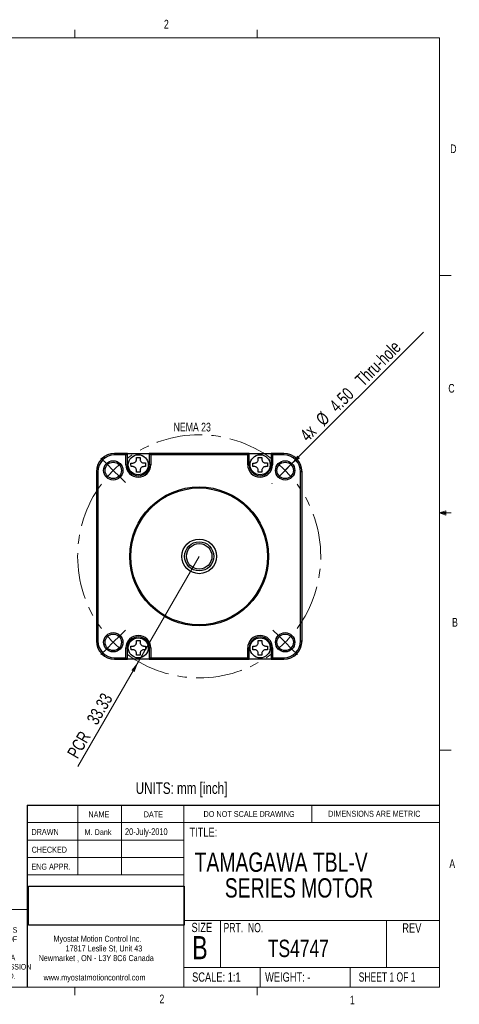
# Model space of a CAD drawing. Header units: millimetres. Extents: x 11 to 421, y 5 to 275.
# Tile 8 of 8: x 301 to 421, y 5 to 275. Entities that reach past the tile are written whole.
import ezdxf

# ---------------------------------------------------------------- set-up
doc = ezdxf.new("R2010")
doc.units = ezdxf.units.MM
doc.linetypes.add('CENTERX2', pattern=[20.32, 12.7, -2.54, 2.54, -2.54])
doc.styles.add('SLDTEXTSTYLE0', font='TXT', dxfattribs={"width": 0.75})
doc.styles.add('SLDTEXTSTYLE1', font='TXT', dxfattribs={"width": 0.694444})
doc.styles.add('SLDTEXTSTYLE2', font='TXT', dxfattribs={"width": 0.6875})
doc.dimstyles.new('SLDDIMSTYLE3', dxfattribs={"dimtxt": 3.5, "dimasz": 3, "dimexe": 0, "dimexo": 0.0625, "dimgap": 0.875, "dimtad": 2, "dimrnd": 1e-09, "dimzin": 4, "dimdsep": 46, "dimtxsty": 'SLDTEXTSTYLE0', "dimsah": 1, "dimcen": 0.09, "dimadec": 0, "dimazin": 0, "dimtfac": 1, "dimtmove": 0, "dimatfit": 3, "dimfxl": 1, "dimtolj": 1, "dimtzin": 12, "dimarcsym": 0})
doc.dimstyles.new('SLDDIMSTYLE4', dxfattribs={"dimtxt": 3.5, "dimasz": 3, "dimexe": 0, "dimexo": 0.0625, "dimgap": 0.875, "dimtad": 2, "dimrnd": 1e-09, "dimzin": 12, "dimdsep": 46, "dimtxsty": 'SLDTEXTSTYLE0', "dimsah": 1, "dimcen": 0.09, "dimadec": 0, "dimazin": 0, "dimtfac": 1, "dimtofl": 0, "dimtmove": 0, "dimatfit": 3, "dimfxl": 1, "dimtolj": 1, "dimtzin": 12, "dimarcsym": 0})
picture_1 = doc.add_image_def('image1.bmp', size_in_pixel=(202, 51))

# ---------------------------------------------------------------- blocks, each defined once
blk = doc.blocks.new('SW_NOTE_0')
at = {"color": 0, "linetype": 'Continuous', "lineweight": 0, "char_height": 1.651, "attachment_point": 1, "style": 'SLDTEXTSTYLE0'}
for s, insert in [('Myostat Motion Control Inc.', (0, 2.13)), ('17817 Leslie St, Unit 43', (3.32, -0.52)), ('Newmarket , ON - L3Y 8C6 Canada', (-4.09, -3.17)), ('www.myostatmotioncontrol.com', (-2.73, -8.48))]:
    blk.add_mtext(s, dxfattribs=dict(at, insert=insert))
blk = doc.blocks.new('SW_NOTE_1')
at = {"color": 0, "linetype": 'Continuous', "lineweight": 0, "char_height": 1.524, "attachment_point": 1, "style": 'SLDTEXTSTYLE0'}
for s, insert in [('THE INFORMATION CONTAINED IN THIS', (0, 1.96)), ('DRAWING IS THE SOLE PROPERTY OF', (1, -0.56)), ('MYOSTAT MOTION CONTROL INC. ', (1.67, -3.08)), ('ANY REPRODUCTION IN PART OR AS A', (-0.04, -5.61)), ('WHOLE WITHOUT THE WRITTEN PERMISSION', (-1.91, -8.13)), ('OF COOLMUSCLE INC. IS PROHIBITED.', (0.37, -10.66))]:
    blk.add_mtext(s, dxfattribs=dict(at, insert=insert))
blk = doc.blocks.new('SW_NOTE_2')
at = {"color": 0, "linetype": 'Continuous', "lineweight": 0, "char_height": 5.2917, "attachment_point": 1, "style": 'SLDTEXTSTYLE0'}
for s, insert in [('TAMAGAWA TBL-V ', (0, 6.82)), ('SERIES MOTOR', (8.29, -0.23))]:
    blk.add_mtext(s, dxfattribs=dict(at, insert=insert))
blk = doc.blocks.new('*D11')
at = {"color": 7, "linetype": 'Continuous', "lineweight": 0}
for q in [(411.55, 189.61), (372.03, 150.09)]:
    blk.add_line((375.21, 153.28), q, dxfattribs=at)
blk.add_solid([(375.21, 153.28), (377.69, 155.04), (376.98, 155.75)], dxfattribs=at)
at = {"color": 7, "linetype": 'Continuous', "lineweight": 0, "char_height": 3.5, "attachment_point": 1, "rotation": 45, "style": 'SLDTEXTSTYLE0'}
for s, insert in [(' Thru-hole', (391.84, 176.27)), ('4.50', (385.44, 169.87)), ('%%c', (381.71, 166.14)), ('4x ', (377.34, 161.85))]:
    blk.add_mtext(s, dxfattribs=dict(at, insert=insert))
blk = doc.blocks.new('*D12')
at = {"color": 7, "linetype": 'Continuous', "lineweight": 0}
for q in [(350.05, 128.12), (316.79, 70.5)]:
    blk.add_line((333.39, 99.25), q, dxfattribs=at)
blk.add_solid([(333.39, 99.25), (331.45, 96.9), (332.32, 96.4)], dxfattribs=at)
at = {"color": 7, "linetype": 'Continuous', "lineweight": 0, "char_height": 3.5, "attachment_point": 1, "rotation": 60, "style": 'SLDTEXTSTYLE0'}
for s, insert in [('33.33', (319.02, 83.37)), ('PCR ', (313.68, 74.13))]:
    blk.add_mtext(s, dxfattribs=dict(at, insert=insert))
blk = doc.blocks.new('SW_CENTERMARKSYMBOL_0')
at = {"color": 0, "linetype": 'Continuous', "lineweight": 0}
for p, q in [((-1.77, 1.77), (-3.36, 3.36)), ((50.68, 3.54), (50.78, 3.64)), ((0, 0), (-1.77, 1.77)), ((0, 0), (1.77, -1.77)), ((47.14, 0), (45.37, -1.77)), ((47.14, 0), (48.91, 1.77)), ((1.77, -1.77), (3.36, -3.36)), ((43.6, -3.54), (43.5, -3.64)), ((0, -47.14), (1.77, -45.37)), ((1.77, -45.37), (3.36, -43.78)), ((45.37, -45.37), (43.78, -43.78)), ((47.14, -47.14), (45.37, -45.37)), ((0, -47.14), (-1.77, -48.91)), ((47.14, -47.14), (48.91, -48.91)), ((-1.77, -48.91), (-3.36, -50.5)), ((48.91, -48.91), (50.5, -50.5))]:
    blk.add_line(p, q, dxfattribs=at)
at = {"color": 0, "linetype": 'CENTERX2', "lineweight": 0}
for start, end in [(53.5944, 126.4056), (143.5944, 216.4056), (323.5944, 36.4056), (233.5944, 306.4056)]:
    blk.add_arc((23.57, -23.57), 33.33, start, end, dxfattribs=at)
at = {"color": 0, "linetype": 'Continuous', "lineweight": 0}
for start, end in [(135, 139.2972), (130.7028, 135), (45, 49.2972), (40.7028, 45), (220.7028, 225), (315, 319.2972), (225, 229.2972), (310.7028, 315)]:
    blk.add_arc((23.57, -23.57), 33.33, start, end, dxfattribs=at)

msp = doc.modelspace()

# ---------------------------------------------------------------- linework, layer by layer
at = {"color": 7, "linetype": 'Continuous', "lineweight": 0}
for p, q in [((15.907, 270.309), (415.957, 270.309)), ((315.938, 270.309), (315.938, 272.463)), ((365.944, 270.309), (365.944, 272.463)), ((415.957, 9.959), (415.957, 270.309)), ((415.957, 205.112), (419.132, 205.112)), ((415.957, 140.025), (417.663, 140.635)), ((417.663, 140.635), (417.663, 139.451)), ((415.957, 140.025), (417.663, 140.254)), ((415.957, 140.025), (419.132, 140.025)), ((415.957, 140.025), (417.663, 139.451)), ((415.957, 140.025), (417.663, 139.763)), ((415.957, 74.937), (419.132, 74.937)), ((316.817, 59.853), (316.817, 40.803)), ((328.717, 59.853), (328.717, 40.803)), ((345.885, 59.853), (345.885, 9.959)), ((380.921, 55.091), (380.921, 59.853)), ((302.919, 55.091), (415.957, 55.091)), ((302.919, 50.328), (345.885, 50.328)), ((302.919, 45.566), (345.885, 45.566)), ((345.885, 40.803), (302.919, 40.803)), ((302.919, 31.278), (259.953, 31.278)), ((345.885, 28.243), (415.957, 28.243)), ((355.932, 28.243), (355.932, 15.366)), ((401.43, 28.243), (401.43, 15.366)), ((345.885, 15.366), (415.957, 15.366)), ((366.793, 15.366), (366.793, 9.959)), ((391.48, 15.366), (391.48, 9.959)), ((415.957, 9.959), (15.907, 9.959)), ((315.938, 9.959), (315.938, 7.805)), ((365.944, 9.959), (365.944, 7.805))]:
    msp.add_line(p, q, dxfattribs=at)
at = {"color": 7, "linetype": 'Continuous', "lineweight": 30}
for p, q in [((326.852, 155.915), (326.852, 156.315)), ((330.352, 156.315), (326.852, 156.315)), ((329.952, 155.915), (326.852, 155.915)), ((329.952, 155.915), (330.352, 156.315)), ((329.952, 153.215), (329.952, 155.915)), ((330.352, 153.215), (330.352, 156.315)), ((330.352, 156.315), (336.352, 156.315)), ((336.752, 155.915), (336.352, 156.315)), ((336.352, 156.315), (336.352, 153.215)), ((363.752, 156.315), (336.352, 156.315)), ((336.752, 155.915), (336.752, 153.215)), ((363.352, 155.915), (336.752, 155.915)), ((363.352, 155.915), (363.752, 156.315)), ((363.352, 153.215), (363.352, 155.915)), ((363.752, 153.215), (363.752, 156.315)), ((363.752, 156.315), (369.752, 156.315)), ((370.152, 155.915), (369.752, 156.315)), ((369.752, 156.315), (369.752, 153.215)), ((373.252, 156.315), (369.752, 156.315)), ((370.152, 155.915), (370.152, 153.215)), ((373.252, 155.915), (370.152, 155.915)), ((373.252, 155.915), (373.252, 156.315)), ((322.252, 151.315), (321.852, 151.315)), ((321.852, 151.315), (321.852, 104.915)), ((322.252, 151.315), (322.252, 104.915)), ((329.952, 153.215), (330.352, 153.215)), ((336.752, 153.215), (336.352, 153.215)), ((363.352, 153.215), (363.752, 153.215)), ((370.152, 153.215), (369.752, 153.215)), ((377.852, 104.915), (377.852, 151.315)), ((378.252, 151.315), (377.852, 151.315)), ((378.252, 104.915), (378.252, 151.315)), ((322.252, 104.915), (321.852, 104.915)), ((329.952, 100.315), (329.952, 103.015)), ((329.952, 103.015), (330.352, 103.015)), ((330.352, 99.915), (330.352, 103.015)), ((336.752, 103.015), (336.352, 103.015)), ((336.352, 103.015), (336.352, 99.915)), ((336.752, 103.015), (336.752, 100.315)), ((363.352, 103.015), (363.752, 103.015)), ((363.352, 100.315), (363.352, 103.015)), ((363.752, 99.915), (363.752, 103.015)), ((370.152, 103.015), (369.752, 103.015)), ((369.752, 103.015), (369.752, 99.915)), ((370.152, 103.015), (370.152, 100.315)), ((377.852, 104.915), (378.252, 104.915)), ((326.852, 100.315), (326.852, 99.915)), ((326.852, 100.315), (329.952, 100.315)), ((326.852, 99.915), (330.352, 99.915)), ((329.952, 100.315), (330.352, 99.915)), ((336.352, 99.915), (330.352, 99.915)), ((336.752, 100.315), (336.352, 99.915)), ((336.352, 99.915), (363.752, 99.915)), ((336.752, 100.315), (363.352, 100.315)), ((363.352, 100.315), (363.752, 99.915)), ((369.752, 99.915), (363.752, 99.915)), ((370.152, 100.315), (369.752, 99.915)), ((369.752, 99.915), (373.252, 99.915)), ((370.152, 100.315), (373.252, 100.315)), ((373.252, 100.315), (373.252, 99.915)), ((302.919, 59.853), (415.957, 59.853)), ((302.919, 59.853), (302.919, 9.959))]:
    msp.add_line(p, q, dxfattribs=at)
for centre, radius in [((326.482, 151.685), 2.65), ((326.482, 151.685), 2.25), ((333.352, 153.215), 2.75), ((366.752, 153.215), 2.75), ((373.622, 151.685), 2.65), ((373.622, 151.685), 2.25), ((350.052, 128.115), 19.05), ((350.052, 128.115), 18.75), ((350.052, 128.115), 4.75), ((350.052, 128.115), 4), ((350.052, 128.115), 3.5), ((326.482, 104.545), 2.65), ((326.482, 104.545), 2.25), ((333.352, 103.015), 2.75), ((366.752, 103.015), 2.75), ((373.622, 104.545), 2.65), ((373.622, 104.545), 2.25)]:
    msp.add_circle(centre, radius, dxfattribs=at)
for centre, radius, start, end in [((326.852, 151.315), 5, 90, 180), ((326.852, 151.315), 4.6, 90, 180), ((373.252, 151.315), 5, 0, 90), ((373.252, 151.315), 4.6, 0, 90), ((333.352, 153.215), 3.4, 180, 0), ((333.352, 153.215), 3, 180, 0), ((366.752, 153.215), 3.4, 180, 0), ((366.752, 153.215), 3, 180, 0), ((333.352, 103.015), 3.4, 0, 180), ((333.352, 103.015), 3, 0, 180), ((366.752, 103.015), 3.4, 0, 180), ((366.752, 103.015), 3, 0, 180), ((326.852, 104.915), 5, 180, 270), ((326.852, 104.915), 4.6, 180, 270), ((373.252, 104.915), 5, 270, 0), ((373.252, 104.915), 4.6, 270, 0)]:
    msp.add_arc(centre, radius, start, end, dxfattribs=at)
for points, knots in [([(331.851, 153.713), (331.948, 153.721), (332.143, 153.738), (332.425, 153.876), (332.654, 154.092), (332.805, 154.367), (332.848, 154.586), (332.85, 154.698), (332.85, 154.715)], [0, 0, 0, 0, 0.19258709, 0.38535589, 0.57628484, 0.77305368, 0.96555073, 1, 1, 1, 1]), ([(333.85, 154.716), (333.858, 154.619), (333.874, 154.425), (334.013, 154.143), (334.228, 153.913), (334.504, 153.762), (334.723, 153.72), (334.834, 153.718), (334.851, 153.718)], [0, 0, 0, 0, 0.19258709, 0.38535589, 0.57628484, 0.77305368, 0.96555073, 1, 1, 1, 1]), ([(365.251, 153.713), (365.348, 153.721), (365.543, 153.738), (365.825, 153.876), (366.054, 154.092), (366.205, 154.367), (366.248, 154.586), (366.25, 154.698), (366.25, 154.715)], [0, 0, 0, 0, 0.1925871, 0.3853559, 0.5762848, 0.7730537, 0.9655507, 1, 1, 1, 1]), ([(367.25, 154.716), (367.258, 154.619), (367.274, 154.425), (367.413, 154.143), (367.628, 153.913), (367.904, 153.762), (368.123, 153.72), (368.234, 153.718), (368.251, 153.718)], [0, 0, 0, 0, 0.19258709, 0.38535589, 0.57628484, 0.77305368, 0.96555073, 1, 1, 1, 1]), ([(331.353, 152.713), (331.353, 152.846), (331.352, 153.117), (331.352, 153.455), (331.351, 153.652), (331.351, 153.713)], [0, 0, 0, 0, 0.4020338, 0.8156581, 1, 1, 1, 1]), ([(332.854, 151.715), (332.846, 151.812), (332.83, 152.006), (332.691, 152.288), (332.476, 152.518), (332.2, 152.668), (331.981, 152.711), (331.87, 152.713), (331.853, 152.713)], [0, 0, 0, 0, 0.1925871, 0.3853559, 0.5762848, 0.7730537, 0.9655507, 1, 1, 1, 1]), ([(334.853, 152.718), (334.756, 152.71), (334.561, 152.693), (334.279, 152.555), (334.05, 152.339), (333.899, 152.064), (333.856, 151.845), (333.854, 151.733), (333.854, 151.716)], [0, 0, 0, 0, 0.1925871, 0.3853559, 0.5762848, 0.7730537, 0.9655507, 1, 1, 1, 1]), ([(335.351, 153.718), (335.351, 153.585), (335.352, 153.314), (335.352, 152.976), (335.353, 152.779), (335.353, 152.718)], [0, 0, 0, 0, 0.40203383, 0.8156581, 1, 1, 1, 1]), ([(364.753, 152.713), (364.753, 152.846), (364.752, 153.117), (364.752, 153.455), (364.751, 153.652), (364.751, 153.713)], [0, 0, 0, 0, 0.4020338, 0.8156581, 1, 1, 1, 1]), ([(366.254, 151.715), (366.246, 151.812), (366.23, 152.006), (366.091, 152.288), (365.876, 152.518), (365.6, 152.668), (365.381, 152.711), (365.27, 152.713), (365.253, 152.713)], [0, 0, 0, 0, 0.1925871, 0.3853559, 0.5762848, 0.7730537, 0.9655507, 1, 1, 1, 1]), ([(368.253, 152.718), (368.156, 152.71), (367.961, 152.693), (367.679, 152.555), (367.45, 152.339), (367.299, 152.064), (367.256, 151.845), (367.254, 151.733), (367.254, 151.716)], [0, 0, 0, 0, 0.1925871, 0.3853559, 0.5762848, 0.7730537, 0.9655507, 1, 1, 1, 1]), ([(368.751, 153.718), (368.751, 153.585), (368.752, 153.314), (368.752, 152.976), (368.753, 152.779), (368.753, 152.718)], [0, 0, 0, 0, 0.40203383, 0.8156581, 1, 1, 1, 1]), ([(331.353, 102.513), (331.353, 102.646), (331.352, 102.917), (331.352, 103.255), (331.351, 103.452), (331.351, 103.513)], [0, 0, 0, 0, 0.4020338, 0.8156581, 1, 1, 1, 1]), ([(331.851, 103.513), (331.948, 103.521), (332.143, 103.538), (332.425, 103.676), (332.654, 103.892), (332.805, 104.167), (332.848, 104.386), (332.85, 104.498), (332.85, 104.515)], [0, 0, 0, 0, 0.1925871, 0.3853559, 0.5762848, 0.7730537, 0.9655507, 1, 1, 1, 1]), ([(333.85, 104.516), (333.858, 104.419), (333.874, 104.225), (334.013, 103.943), (334.228, 103.713), (334.504, 103.562), (334.723, 103.52), (334.834, 103.518), (334.851, 103.518)], [0, 0, 0, 0, 0.1925871, 0.3853559, 0.5762848, 0.7730537, 0.9655507, 1, 1, 1, 1]), ([(335.351, 103.518), (335.351, 103.385), (335.352, 103.114), (335.352, 102.776), (335.353, 102.579), (335.353, 102.518)], [0, 0, 0, 0, 0.40203383, 0.8156581, 1, 1, 1, 1]), ([(364.753, 102.513), (364.753, 102.646), (364.752, 102.917), (364.752, 103.255), (364.751, 103.452), (364.751, 103.513)], [0, 0, 0, 0, 0.4020338, 0.8156581, 1, 1, 1, 1]), ([(365.251, 103.513), (365.348, 103.521), (365.543, 103.538), (365.825, 103.676), (366.054, 103.892), (366.205, 104.167), (366.248, 104.386), (366.25, 104.498), (366.25, 104.515)], [0, 0, 0, 0, 0.19258709, 0.38535589, 0.57628484, 0.77305368, 0.96555073, 1, 1, 1, 1]), ([(367.25, 104.516), (367.258, 104.419), (367.274, 104.225), (367.413, 103.943), (367.628, 103.713), (367.904, 103.562), (368.123, 103.52), (368.234, 103.518), (368.251, 103.518)], [0, 0, 0, 0, 0.19258709, 0.38535589, 0.57628484, 0.77305368, 0.96555073, 1, 1, 1, 1]), ([(368.751, 103.518), (368.751, 103.385), (368.752, 103.114), (368.752, 102.776), (368.753, 102.579), (368.753, 102.518)], [0, 0, 0, 0, 0.40203383, 0.8156581, 1, 1, 1, 1]), ([(332.854, 101.515), (332.846, 101.612), (332.83, 101.806), (332.691, 102.088), (332.476, 102.318), (332.2, 102.468), (331.981, 102.511), (331.87, 102.513), (331.853, 102.513)], [0, 0, 0, 0, 0.1925871, 0.3853559, 0.5762848, 0.7730537, 0.9655507, 1, 1, 1, 1]), ([(334.853, 102.518), (334.756, 102.51), (334.561, 102.493), (334.279, 102.355), (334.05, 102.139), (333.899, 101.864), (333.856, 101.645), (333.854, 101.533), (333.854, 101.516)], [0, 0, 0, 0, 0.1925871, 0.3853559, 0.5762848, 0.7730537, 0.9655507, 1, 1, 1, 1]), ([(366.254, 101.515), (366.246, 101.612), (366.23, 101.806), (366.091, 102.088), (365.876, 102.318), (365.6, 102.468), (365.381, 102.511), (365.27, 102.513), (365.253, 102.513)], [0, 0, 0, 0, 0.1925871, 0.3853559, 0.5762848, 0.7730537, 0.9655507, 1, 1, 1, 1]), ([(368.253, 102.518), (368.156, 102.51), (367.961, 102.493), (367.679, 102.355), (367.45, 102.139), (367.299, 101.864), (367.256, 101.645), (367.254, 101.533), (367.254, 101.516)], [0, 0, 0, 0, 0.1925871, 0.3853559, 0.5762848, 0.7730537, 0.9655507, 1, 1, 1, 1])]:
    msp.add_open_spline(points, degree=3, knots=knots, dxfattribs=at)
for points, degree in [([(332.849, 155.215), (333.016, 155.215), (333.349, 155.215), (333.682, 155.216), (333.849, 155.216)], 3), ([(332.85, 154.715), (332.849, 155.215)], 1), ([(333.849, 155.216), (333.85, 154.716)], 1), ([(366.249, 155.215), (366.416, 155.215), (366.749, 155.215), (367.082, 155.216), (367.249, 155.216)], 3), ([(366.25, 154.715), (366.249, 155.215)], 1), ([(367.249, 155.216), (367.25, 154.716)], 1), ([(331.351, 153.713), (331.851, 153.713)], 1), ([(331.853, 152.713), (331.353, 152.713)], 1), ([(332.855, 151.215), (332.854, 151.715)], 1), ([(333.855, 151.216), (333.688, 151.216), (333.355, 151.215), (333.022, 151.215), (332.855, 151.215)], 3), ([(333.854, 151.716), (333.855, 151.216)], 1), ([(334.851, 153.718), (335.351, 153.718)], 1), ([(335.353, 152.718), (334.853, 152.718)], 1), ([(364.751, 153.713), (365.251, 153.713)], 1), ([(365.253, 152.713), (364.753, 152.713)], 1), ([(366.255, 151.215), (366.254, 151.715)], 1), ([(367.255, 151.216), (367.088, 151.216), (366.755, 151.215), (366.422, 151.215), (366.255, 151.215)], 3), ([(367.254, 151.716), (367.255, 151.216)], 1), ([(368.251, 153.718), (368.751, 153.718)], 1), ([(368.753, 152.718), (368.253, 152.718)], 1), ([(331.351, 103.513), (331.851, 103.513)], 1), ([(332.849, 105.015), (333.016, 105.015), (333.349, 105.015), (333.682, 105.016), (333.849, 105.016)], 3), ([(332.85, 104.515), (332.849, 105.015)], 1), ([(333.849, 105.016), (333.85, 104.516)], 1), ([(334.851, 103.518), (335.351, 103.518)], 1), ([(364.751, 103.513), (365.251, 103.513)], 1), ([(366.249, 105.015), (366.416, 105.015), (366.749, 105.015), (367.082, 105.016), (367.249, 105.016)], 3), ([(366.25, 104.515), (366.249, 105.015)], 1), ([(367.249, 105.016), (367.25, 104.516)], 1), ([(368.251, 103.518), (368.751, 103.518)], 1), ([(331.853, 102.513), (331.353, 102.513)], 1), ([(332.855, 101.015), (332.854, 101.515)], 1), ([(333.855, 101.016), (333.688, 101.016), (333.355, 101.015), (333.022, 101.015), (332.855, 101.015)], 3), ([(333.854, 101.516), (333.855, 101.016)], 1), ([(335.353, 102.518), (334.853, 102.518)], 1), ([(365.253, 102.513), (364.753, 102.513)], 1), ([(366.255, 101.015), (366.254, 101.515)], 1), ([(367.255, 101.016), (367.088, 101.016), (366.755, 101.015), (366.422, 101.015), (366.255, 101.015)], 3), ([(367.254, 101.516), (367.255, 101.016)], 1), ([(368.753, 102.518), (368.253, 102.518)], 1)]:
    msp.add_open_spline(points, degree=degree, dxfattribs=at)

# ---------------------------------------------------------------- block references
at = {"color": 7, "linetype": 'Continuous', "lineweight": 0}
for name, p in [('SW_CENTERMARKSYMBOL_0', (326.482, 151.685)), ('SW_NOTE_2', (348.787, 40.078)), ('SW_NOTE_1', (263.354, 24.464)), ('SW_NOTE_0', (310.101, 21.941))]:
    msp.add_blockref(name, p, dxfattribs=at)

# ---------------------------------------------------------------- texts
at = {"color": 7, "linetype": 'Continuous', "lineweight": 0, "attachment_point": 1}
for s, insert, char_height, style in [('2', (340.385, 275.24), 2.381, 'SLDTEXTSTYLE0'), ('D', (418.879, 241.071), 2.381, 'SLDTEXTSTYLE0'), ('C', (418.368, 175.389), 2.381, 'SLDTEXTSTYLE0'), ('NEMA 23', (343.036, 164.746), 2.3813, 'SLDTEXTSTYLE0'), ('B', (419.392, 111.229), 2.381, 'SLDTEXTSTYLE0'), ('UNITS: mm [inch]', (332.651, 66.13), 3.175, 'SLDTEXTSTYLE0'), ('NAME', (319.681, 58.182), 1.651, 'SLDTEXTSTYLE0'), ('DATE', (334.845, 58.182), 1.651, 'SLDTEXTSTYLE0'), ('DO NOT SCALE DRAWING', (351.251, 58.259), 1.5875, 'SLDTEXTSTYLE0'), ('DIMENSIONS ARE METRIC', (385.416, 58.349), 1.651, 'SLDTEXTSTYLE0'), ('DRAWN', (304.053, 53.381), 1.651, 'SLDTEXTSTYLE0'), ('M. Dank', (318.603, 53.291), 1.5875, 'SLDTEXTSTYLE0'), ('20-July-2010', (329.712, 53.554), 1.85208, 'SLDTEXTSTYLE0'), ('TITLE:', (347.375, 53.755), 2.54, 'SLDTEXTSTYLE0'), ('CHECKED', (304.107, 48.495), 1.651, 'SLDTEXTSTYLE0'), ('ENG APPR.', (304.034, 43.859), 1.651, 'SLDTEXTSTYLE0'), ('A', (418.645, 45.025), 2.381, 'SLDTEXTSTYLE0'), ('SIZE', (347.936, 27.617), 2.54, 'SLDTEXTSTYLE0'), ('PRT.  NO.', (356.737, 27.581), 2.54, 'SLDTEXTSTYLE1'), ('REV', (405.742, 27.482), 2.54, 'SLDTEXTSTYLE0'), ('B', (348.137, 23.983), 6.35, 'SLDTEXTSTYLE0'), ('TS4747', (368.871, 22.991), 4.7625, 'SLDTEXTSTYLE0'), ('SCALE: 1:1', (348.105, 14.023), 2.54, 'SLDTEXTSTYLE0'), ('WEIGHT: -', (368.119, 14.023), 2.54, 'SLDTEXTSTYLE0'), ('SHEET 1 OF 1', (393.788, 14.032), 2.54, 'SLDTEXTSTYLE2'), ('2', (339.148, 7.936), 2.381, 'SLDTEXTSTYLE0'), ('1', (391.371, 7.655), 2.381, 'SLDTEXTSTYLE0')]:
    msp.add_mtext(s, dxfattribs=dict(at, insert=insert, char_height=char_height, style=style))

# ---------------------------------------------------------------- dimensions: what is measured, and where the dimension line sits
at = {"color": 7, "linetype": 'Continuous', "lineweight": 0}
dim = msp.add_diameter_dim_2p(p1=(372.031, 150.094), p2=(375.213, 153.276), text='4x <> Thru-hole', dimstyle='SLDDIMSTYLE3', dxfattribs=at)
dim.commit()
dim.dimension.update_dxf_attribs({"geometry": '*D11', "text_midpoint": (395.583, 173.647), "dimtype": 163})
dim = msp.add_radius_dim(center=(350.052, 128.115), mpoint=(333.386, 99.248), text='PCR <>', dimstyle='SLDDIMSTYLE4', dxfattribs=at)
dim.commit()
dim.dimension.update_dxf_attribs({"geometry": '*D12', "text_midpoint": (323.123, 81.474), "dimtype": 164})

# ---------------------------------------------------------------- pictures from other files: only their frames are drawn
image = msp.add_image(picture_1, insert=(303.215, 26.931), size_in_units=(42.681, 10.776))
image.dxf.flags = 7

doc.saveas('drawing.dxf')
